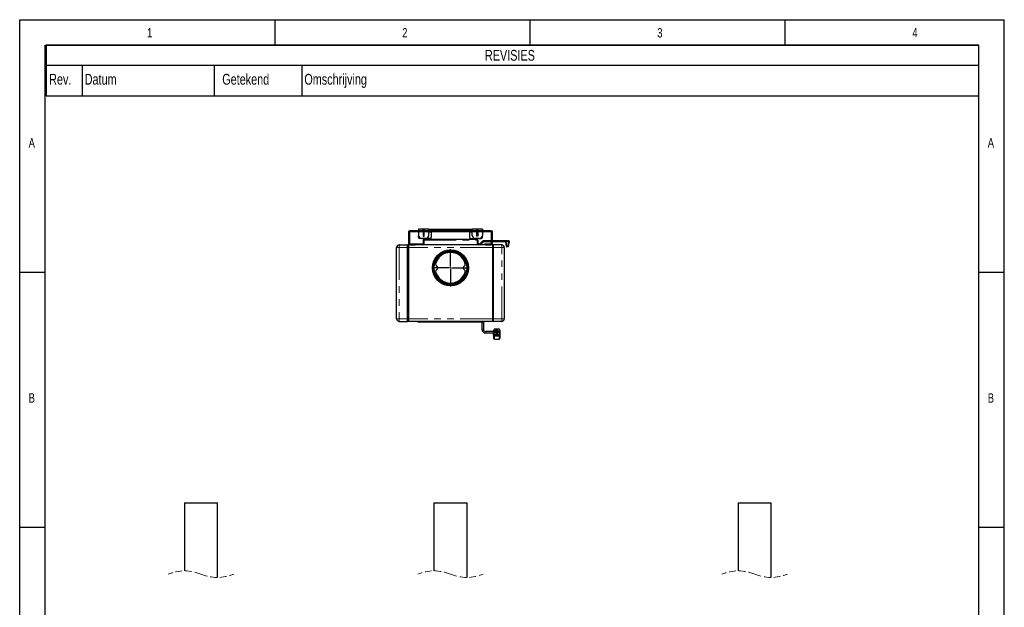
# Model space of a CAD drawing. Header units: millimetres. Extents: x 12 to 205, y 6 to 292.
# Tile 5 of 5: x 12 to 205, y 176 to 292. Entities that reach past the tile are written whole.
import ezdxf

# ---------------------------------------------------------------- set-up
doc = ezdxf.new("R2010")
doc.units = ezdxf.units.MM
doc.linetypes.add('HIDDEN', pattern=[1.905, 1.27, -0.635])
doc.linetypes.add('PHANTOM', pattern=[12.7, 6.35, -1.27, 1.27, -1.27, 1.27, -1.27])
doc.layers.add('FORMAT', color=7, linetype='Continuous')
doc.styles.add('SLDTEXTSTYLE0', font='TXT', dxfattribs={"width": 0.75})

# ---------------------------------------------------------------- blocks, each defined once
blk = doc.blocks.new('SW_TABLEANNOTATION_0')
at = {"layer": 'FORMAT', "color": 0}
for p, q in [((0, 0), (0, -9.94)), ((182.81, 0), (0, 0)), ((182.81, -9.94), (182.81, 0)), ((0, -3.94), (182.81, -3.94)), ((7.05, -3.94), (7.05, -9.94)), ((32.91, -3.94), (32.91, -9.94)), ((50.1, -3.94), (50.1, -9.94)), ((0, -9.94), (182.81, -9.94))]:
    blk.add_line(p, q, dxfattribs=at)
at = {"layer": 'FORMAT', "color": 0, "attachment_point": 1, "style": 'SLDTEXTSTYLE0'}
for s, insert, char_height in [('REVISIES', (86, -0.92), 2.117), ('Rev.', (0.58, -5.62), 2.117), ('Datum', (7.55, -5.62), 2.117), ('Getekend', (34.51, -5.62), 2.117), ('Omschrijving', (50.6, -5.62), 2.1167)]:
    blk.add_mtext(s, dxfattribs=dict(at, insert=insert, char_height=char_height))
blk = doc.blocks.new('SW_CENTERMARKSYMBOL_0')
at = {"layer": 'FORMAT', "color": 0}
for p, q in [((0, 0.25), (0, 3.65)), ((-0.25, 0), (-3.65, 0)), ((0, 0), (-0.125, 0)), ((0, 0), (0, 0.125)), ((0, 0), (0, -0.125)), ((0, 0), (0.125, 0)), ((0.25, 0), (3.65, 0)), ((0, -0.25), (0, -3.65))]:
    blk.add_line(p, q, dxfattribs=at)

msp = doc.modelspace()

# ---------------------------------------------------------------- linework, layer by layer
at = {"color": 7, "linetype": 'Continuous', "lineweight": 25}
for p, q in [((88.1876, 249.8222), (88.1876, 247.6722)), ((88.3876, 249.8222), (88.3876, 247.6722)), ((104.3876, 250.1222), (88.4876, 250.1222)), ((104.3876, 249.9222), (88.4876, 249.9222)), ((91.0751, 250.4222), (90.1876, 250.4222)), ((90.1876, 250.4222), (90.1876, 250.1222)), ((90.1876, 249.9222), (90.1876, 249.2222)), ((90.1876, 248.8722), (90.1876, 249.2222)), ((91.0751, 250.1222), (91.0751, 250.4222)), ((91.3001, 250.4222), (91.0751, 250.4222)), ((91.0751, 249.9222), (91.0751, 249.0472)), ((91.0751, 249.0472), (91.3001, 249.0472)), ((91.3001, 250.4222), (91.3001, 250.1222)), ((92.1876, 250.4222), (91.3001, 250.4222)), ((91.3001, 249.0472), (91.3001, 249.9222)), ((92.1876, 250.4222), (92.1876, 250.1222)), ((92.1876, 250.4222), (92.4876, 250.4222)), ((92.1876, 249.2222), (92.1876, 249.9222)), ((92.4876, 250.4222), (100.3876, 250.4222)), ((92.6876, 249.8222), (92.6876, 249.9222)), ((92.6876, 249.8222), (92.6876, 248.8722)), ((100.1876, 249.9222), (100.1876, 249.8222)), ((100.1876, 249.8222), (100.1876, 248.8722)), ((100.3876, 250.4222), (100.6876, 250.4222)), ((100.6876, 250.1222), (100.6876, 250.4222)), ((101.5751, 250.4222), (100.6876, 250.4222)), ((100.6876, 249.2222), (100.6876, 249.9222)), ((101.5751, 250.4222), (101.5751, 250.1222)), ((101.8001, 250.4222), (101.5751, 250.4222)), ((101.5751, 249.0472), (101.5751, 249.9222)), ((101.8001, 249.0472), (101.5751, 249.0472)), ((102.6876, 250.4222), (101.8001, 250.4222)), ((101.8001, 250.1222), (101.8001, 250.4222)), ((101.8001, 249.9222), (101.8001, 249.0472)), ((102.6876, 250.4222), (102.6876, 250.1222)), ((102.6876, 249.9222), (102.6876, 249.2222)), ((102.6876, 248.8722), (102.6876, 249.2222)), ((104.4876, 247.6722), (104.4876, 249.8222)), ((104.6876, 247.6722), (104.6876, 249.8222)), ((86.3876, 247.3722), (88.0376, 247.3722)), ((88.0376, 246.8722), (88.0376, 247.3722)), ((88.0376, 247.3722), (88.1376, 247.2722)), ((88.1376, 247.2722), (88.1376, 246.8722)), ((104.6876, 247.3722), (88.1876, 247.3722)), ((88.1876, 247.3722), (88.1876, 246.8722)), ((88.4876, 247.5722), (89.5876, 247.5722)), ((88.4876, 247.3722), (89.5876, 247.3722)), ((89.5876, 247.5722), (89.6876, 247.5722)), ((89.6876, 247.5722), (89.6876, 247.3722)), ((91.0742, 247.5222), (89.6876, 247.5222)), ((90.7876, 248.6222), (90.4376, 248.6222)), ((90.4376, 247.3722), (90.4376, 247.4722)), ((90.4376, 247.4722), (90.5376, 247.4722)), ((90.5376, 247.4722), (90.9876, 247.4722)), ((91.5876, 248.6222), (90.7876, 248.6222)), ((91.0876, 248.2722), (91.1876, 248.2722)), ((91.0876, 248.2722), (91.0876, 247.5722)), ((91.0876, 247.5722), (91.1876, 247.5722)), ((91.1911, 247.5222), (91.1813, 247.5222)), ((91.1876, 248.2722), (91.1876, 247.5722)), ((91.1911, 248.2722), (91.1911, 247.3722)), ((91.2876, 248.4722), (101.5876, 248.4722)), ((92.4376, 248.6222), (91.5876, 248.6222)), ((100.4376, 248.6222), (101.2876, 248.6222)), ((102.0876, 248.6222), (101.2876, 248.6222)), ((101.6841, 248.2722), (101.6841, 247.3722)), ((101.694, 247.5222), (101.6841, 247.5222)), ((101.7876, 248.2722), (101.6876, 248.2722)), ((101.6876, 248.2722), (101.6876, 247.5722)), ((101.7876, 247.5722), (101.6876, 247.5722)), ((101.7876, 248.2722), (101.7876, 247.5722)), ((102.1419, 247.5222), (101.801, 247.5222)), ((101.8876, 247.4722), (102.3376, 247.4722)), ((102.0876, 248.6222), (102.4376, 248.6222)), ((102.1419, 247.5222), (102.1669, 247.5222)), ((102.1669, 247.5222), (102.1669, 247.4722)), ((102.2023, 247.5368), (102.729, 248.0636)), ((102.3376, 247.4722), (102.4376, 247.4722)), ((102.3497, 247.4722), (102.8351, 247.9575)), ((102.4376, 247.4722), (102.4376, 247.3722)), ((104.4876, 248.1222), (102.8705, 248.1222)), ((104.4876, 247.9722), (102.8705, 247.9722)), ((103.1876, 247.3722), (103.1876, 247.5722)), ((103.1876, 247.5722), (103.2876, 247.5722)), ((103.2876, 247.5722), (104.3876, 247.5722)), ((103.2876, 247.3722), (104.3876, 247.3722)), ((107.8876, 248.1222), (104.6876, 248.1222)), ((107.8876, 247.9722), (104.6876, 247.9722)), ((104.6876, 247.3722), (104.6876, 246.8722)), ((104.8376, 247.3722), (104.7376, 247.2722)), ((104.7376, 246.8722), (104.7376, 247.2722)), ((104.8376, 247.3722), (104.8376, 246.8722)), ((106.4876, 247.3722), (104.8376, 247.3722)), ((107.4278, 247.0135), (107.2588, 247.9722)), ((107.3096, 247.9722), (107.4771, 247.0222)), ((107.8857, 247.9722), (107.3096, 247.9722)), ((107.7182, 247.0222), (107.8857, 247.9722)), ((107.9364, 247.9722), (107.7674, 247.0135)), ((107.8876, 247.9722), (107.8876, 248.1222)), ((107.8876, 248.1222), (107.9376, 248.1222)), ((107.9376, 247.9722), (107.8876, 247.9722)), ((107.9376, 248.1222), (107.9376, 247.9722)), ((85.8876, 232.8722), (85.8876, 246.8722)), ((88.0376, 232.8722), (88.0376, 246.8722)), ((88.1876, 246.9222), (88.1376, 246.9222)), ((88.1376, 246.8722), (88.1376, 232.8722)), ((88.1876, 246.8722), (88.1876, 232.8722)), ((104.6876, 246.9222), (104.7376, 246.9222)), ((104.6876, 246.8722), (104.6876, 232.8722)), ((104.7376, 232.8722), (104.7376, 246.8722)), ((104.8376, 246.8722), (104.8376, 232.8722)), ((106.9876, 246.8722), (106.9876, 232.8722)), ((107.4771, 247.0222), (107.4449, 246.9839)), ((107.4771, 247.0222), (107.7182, 247.0222)), ((107.7182, 246.9722), (107.4771, 246.9722)), ((107.7182, 247.0222), (107.7503, 246.9839)), ((86.3876, 232.3722), (88.0376, 232.3722)), ((88.0376, 232.3722), (88.0376, 232.8722)), ((88.0376, 232.3722), (88.1376, 232.4722)), ((88.1376, 232.8722), (88.1376, 232.4722)), ((88.1876, 232.8222), (88.1376, 232.8222)), ((88.1876, 232.8722), (88.1876, 232.3722)), ((104.6876, 232.3722), (88.1876, 232.3722)), ((89.9626, 232.3722), (89.9626, 232.3222)), ((90.0626, 232.2222), (89.9626, 232.3222)), ((89.9626, 232.3222), (90.0876, 232.3222)), ((90.0876, 232.2222), (90.0626, 232.2222)), ((90.0876, 232.3222), (102.7876, 232.3222)), ((102.7876, 232.2222), (90.0876, 232.2222)), ((102.6076, 232.2222), (102.6076, 230.8222)), ((102.7876, 232.3222), (102.9126, 232.3222)), ((102.8126, 232.2222), (102.7876, 232.2222)), ((102.8126, 232.2222), (102.9126, 232.3222)), ((102.9076, 232.3172), (102.9076, 230.8222)), ((102.9126, 232.3722), (102.9126, 232.3222)), ((104.6876, 232.8722), (104.6876, 232.3722)), ((104.6876, 232.8222), (104.7376, 232.8222)), ((104.7376, 232.4722), (104.7376, 232.8722)), ((104.8376, 232.3722), (104.7376, 232.4722)), ((104.8376, 232.8722), (104.8376, 232.3722)), ((106.4876, 232.3722), (104.8376, 232.3722)), ((104.9726, 230.3722), (103.3576, 230.3722)), ((104.9726, 230.0722), (103.3576, 230.0722)), ((104.8976, 230.3722), (104.8976, 230.5826)), ((104.8976, 229.6419), (104.8976, 230.0722)), ((104.9476, 230.5896), (104.9476, 230.3722)), ((104.9476, 230.0722), (104.9476, 229.6488)), ((104.9726, 229.9249), (104.9726, 230.7171)), ((104.9726, 229.7231), (104.9726, 229.9249)), ((105.9226, 230.8661), (105.1226, 230.8661)), ((105.5717, 230.802), (105.1815, 230.4156)), ((105.1815, 230.2405), (105.3697, 230.0541)), ((105.2507, 230.3456), (105.2522, 230.3456)), ((105.6424, 230.732), (105.2522, 230.3456)), ((105.2522, 230.3105), (105.4404, 230.1241)), ((105.3551, 230.3841), (105.4931, 230.5208)), ((105.3551, 230.272), (105.4223, 230.2054)), ((105.4029, 229.924), (105.7931, 230.3104)), ((105.5497, 230.4648), (105.4117, 230.3281)), ((105.4789, 230.2614), (105.4117, 230.3281)), ((105.4736, 229.854), (105.8638, 230.2404)), ((105.4955, 230.1912), (105.6336, 230.3279)), ((105.6902, 230.2719), (105.5521, 230.1352)), ((105.5663, 230.3946), (105.6336, 230.3279)), ((105.7931, 230.3454), (105.6048, 230.5318)), ((105.6054, 230.5316), (105.6061, 230.5314)), ((105.6902, 230.3839), (105.6229, 230.4506)), ((105.8638, 230.4154), (105.6755, 230.6018)), ((106.0726, 230.7171), (106.0726, 229.9249)), ((106.0726, 229.9249), (106.0726, 229.7231)), ((106.0976, 229.6488), (106.0976, 230.5896)), ((106.1476, 230.5826), (106.1476, 229.6419)), ((104.8976, 229.6419), (104.8976, 229.0295)), ((105.0476, 229.5498), (105.9976, 229.5498)), ((105.9976, 229.4933), (105.0476, 229.4933)), ((105.0476, 228.881), (105.9976, 228.881)), ((105.1226, 229.5746), (105.9226, 229.5746)), ((106.1476, 229.6419), (106.1476, 229.0295)), ((44.2765, 196.8147), (44.2765, 183.4592)), ((44.2765, 196.8147), (50.7765, 196.8147)), ((50.7765, 182.1744), (50.7765, 196.8147)), ((93.1876, 196.8147), (93.1876, 183.4592)), ((93.1876, 196.8147), (96.4376, 196.8147)), ((96.4376, 196.8147), (99.6876, 196.8147)), ((99.6876, 182.1744), (99.6876, 196.8147)), ((152.821, 196.8147), (152.821, 183.4592)), ((152.821, 196.8147), (159.321, 196.8147)), ((159.321, 182.1744), (159.321, 196.8147))]:
    msp.add_line(p, q, dxfattribs=at)
at = {"color": 8, "linetype": 'PHANTOM', "lineweight": 18}
for p, q in [((88.3876, 249.8222), (88.1876, 249.8222)), ((88.4876, 250.1222), (88.4876, 249.9222)), ((91.0751, 249.8222), (91.3001, 249.8222)), ((92.1876, 249.8222), (92.6876, 249.8222)), ((92.4876, 250.4222), (92.4876, 250.1222)), ((100.1876, 249.8222), (100.6876, 249.8222)), ((100.3876, 250.1222), (100.3876, 250.4222)), ((101.5751, 249.8222), (101.8001, 249.8222)), ((104.3876, 249.9222), (104.3876, 250.1222)), ((104.6876, 249.8222), (104.4876, 249.8222)), ((86.3876, 247.3722), (86.3876, 246.8722)), ((88.1876, 247.6722), (88.3876, 247.6722)), ((88.4876, 247.5722), (88.4876, 247.3722)), ((89.5876, 247.3722), (89.5876, 247.5722)), ((90.5376, 247.4722), (90.5376, 247.3722)), ((90.9876, 247.3722), (90.9876, 247.4722)), ((91.1911, 248.2722), (101.6841, 248.2722)), ((101.8876, 247.4722), (101.8876, 247.3722)), ((102.1419, 247.4722), (102.1419, 247.5222)), ((102.3376, 247.3722), (102.3376, 247.4722)), ((103.2876, 247.5722), (103.2876, 247.3722)), ((104.3876, 247.3722), (104.3876, 247.5722)), ((104.4876, 247.6722), (104.6876, 247.6722)), ((106.4876, 246.8722), (106.4876, 247.3722)), ((86.3876, 246.8722), (85.8876, 246.8722)), ((86.3876, 246.8722), (86.3876, 232.8722)), ((86.3876, 246.8722), (88.0376, 246.8722)), ((88.0376, 246.8722), (88.1376, 246.8722)), ((88.1876, 246.7722), (88.1376, 246.7722)), ((104.6876, 246.8722), (88.1876, 246.8722)), ((104.6876, 246.7722), (104.7376, 246.7722)), ((104.8376, 246.8722), (104.7376, 246.8722)), ((106.4876, 246.8722), (104.8376, 246.8722)), ((106.4876, 246.8722), (106.9876, 246.8722)), ((106.4876, 232.8722), (106.4876, 246.8722)), ((86.3876, 232.8722), (85.8876, 232.8722)), ((86.3876, 232.8722), (88.0376, 232.8722)), ((86.3876, 232.8722), (86.3876, 232.3722)), ((88.0376, 232.8722), (88.1376, 232.8722)), ((88.1876, 232.9722), (88.1376, 232.9722)), ((104.6876, 232.8722), (88.1876, 232.8722)), ((90.0876, 232.3722), (90.0876, 232.3222)), ((90.0876, 232.2222), (90.0876, 232.3222)), ((102.7876, 232.3722), (102.7876, 232.3222)), ((102.7876, 232.2222), (102.7876, 232.3222)), ((104.6876, 232.9722), (104.7376, 232.9722)), ((104.8376, 232.8722), (104.7376, 232.8722)), ((106.4876, 232.8722), (104.8376, 232.8722)), ((106.4876, 232.8722), (106.9876, 232.8722)), ((106.4876, 232.3722), (106.4876, 232.8722)), ((102.9076, 230.8222), (102.6076, 230.8222)), ((103.3576, 230.3722), (103.3576, 230.0722)), ((104.8976, 230.5826), (104.9476, 230.5896)), ((105.0226, 230.7241), (105.0226, 229.9319)), ((105.1226, 230.8231), (105.1226, 230.8661)), ((105.9226, 230.8231), (105.1226, 230.8231)), ((105.1226, 229.7764), (105.1226, 229.8328)), ((105.1226, 229.8328), (105.9226, 229.8328)), ((105.9226, 229.7764), (105.1226, 229.7764)), ((105.1226, 229.7764), (105.1226, 229.5746)), ((105.9226, 230.8231), (105.9226, 230.8661)), ((105.9226, 229.7764), (105.9226, 229.8328)), ((105.9226, 229.5746), (105.9226, 229.7764)), ((106.0226, 229.9319), (106.0226, 230.7241)), ((106.1476, 230.5826), (106.0976, 230.5896)), ((104.8976, 229.6419), (104.9476, 229.6488)), ((105.0476, 229.4933), (105.0476, 229.5498)), ((105.0476, 229.4933), (105.0476, 228.881)), ((105.9976, 229.4933), (105.9976, 229.5498)), ((105.9976, 229.4933), (105.9976, 228.881)), ((106.1476, 229.6419), (106.0976, 229.6488))]:
    msp.add_line(p, q, dxfattribs=at)
at = {"color": 7, "linetype": 'Continuous', "lineweight": 25, "flags": 128}
for points in [[(104.9726, 230.7171), (104.9755, 230.7461), (104.9798, 230.7626)], [(104.9832, 229.87), (104.9755, 229.8959), (104.9726, 229.9249)], [(106.062, 230.772), (106.0697, 230.7461), (106.0726, 230.7171)], [(106.0726, 229.9249), (106.0697, 229.8959), (106.0654, 229.8794)]]:
    msp.add_lwpolyline(points, dxfattribs=at)
at = {"color": 7, "linetype": 'Continuous', "lineweight": 25}
for radius in [3.525, 3.4625, 3.25, 3.2]:
    msp.add_circle((96.4376, 242.8722), radius, dxfattribs=at)
for centre, radius, start, end in [((88.4876, 249.8222), 0.3, 90, 180), ((88.4876, 249.8222), 0.1, 90, 180), ((90.7876, 249.2222), 0.6, 180, 270), ((91.5876, 249.2222), 0.6, 270, 0), ((101.2876, 249.2222), 0.6, 180, 270), ((102.0876, 249.2222), 0.6, 270, 0), ((104.3876, 249.8222), 0.3, 0, 90), ((104.3876, 249.8222), 0.1, 0, 90), ((86.3876, 246.8722), 0.5, 90, 180), ((88.1876, 246.8722), 0.5, 90, 105.331915), ((88.4876, 247.6722), 0.3, 180, 270), ((88.4876, 247.6722), 0.1, 180, 270), ((90.4376, 248.8722), 0.25, 180, 270), ((90.3376, 248.8222), 0.15, 180, 241.491108), ((90.9876, 247.5722), 0.1, 270, 0), ((90.9876, 247.5722), 0.2, 270, 0), ((92.4376, 248.8722), 0.25, 270, 0), ((92.5376, 248.8222), 0.15, 298.508892, 0), ((100.4376, 248.8722), 0.25, 180, 270), ((100.3376, 248.8222), 0.15, 180, 241.491108), ((101.8876, 247.5722), 0.2, 180, 270), ((101.8876, 247.5722), 0.1, 180, 270), ((102.1669, 247.5722), 0.05, 270, 315), ((102.4376, 248.8722), 0.25, 270, 0), ((102.5376, 248.8222), 0.15, 298.508892, 0), ((102.8705, 247.9222), 0.2, 90, 135), ((102.8705, 247.9222), 0.05, 90, 135), ((104.3876, 247.6722), 0.1, 270, 0), ((104.3876, 247.6722), 0.3, 270, 0), ((104.6876, 246.8722), 0.5, 74.668085, 90), ((106.4876, 246.8722), 0.5, 0, 90), ((96.4376, 242.8722), 3, 14.78871, 165.21129), ((107.4771, 247.0222), 0.05, 190, 230), ((107.4771, 247.0222), 0.05, 230, 270), ((107.7182, 247.0222), 0.05, 270, 310), ((107.7182, 247.0222), 0.05, 310, 350), ((93.8996, 243.5422), 0.375, 165.21129, 243.302799), ((93.5626, 242.8722), 0.375, 296.697201, 63.302799), ((99.3126, 242.8722), 0.375, 116.697201, 243.302799), ((98.9757, 243.5422), 0.375, 296.697201, 14.78871), ((93.8996, 242.2021), 0.375, 116.697201, 194.78871), ((96.4376, 242.8722), 3, 194.78871, 345.21129), ((98.9757, 242.2021), 0.375, 345.21129, 63.302799), ((86.3876, 232.8722), 0.5, 180, 270), ((106.4876, 232.8722), 0.5, 270, 0), ((103.3576, 230.8222), 0.75, 180, 270), ((103.3576, 230.8222), 0.45, 180, 270), ((105.046, 230.5823), 0.1484, 119.640532, 179.87342), ((105.0461, 230.5895), 0.0985, 138.259926, 179.958651), ((105.1219, 229.7238), 0.1493, 180.281526, 270.278708), ((105.4051, 230.0891), 0.0498, 224.687195, 44.752252), ((105.4382, 229.889), 0.0498, 135.312985, 315.248171), ((105.4506, 230.2334), 0.0398, 224.69979, 44.700378), ((105.5238, 230.1632), 0.0398, 135.290453, 315.291179), ((105.5214, 230.4928), 0.0398, 315.290958, 135.290674), ((105.5946, 230.4226), 0.0398, 44.700802, 224.699367), ((105.607, 230.7669), 0.0498, 315.312553, 135.248), ((105.6402, 230.5668), 0.0498, 44.687865, 224.752198), ((105.9233, 229.7238), 0.1493, 269.721575, 359.718475), ((105.9992, 230.5823), 0.1484, 0.12658, 60.359468), ((105.9991, 230.5895), 0.0985, 0.04227, 41.740291), ((105.0469, 229.6426), 0.1493, 180.281537, 270.278987), ((105.0469, 229.0302), 0.1493, 180.281287, 270.278663), ((105.0471, 229.6493), 0.0995, 180.280762, 270.279907), ((105.9981, 229.6493), 0.0995, 269.720519, 359.718385), ((105.9983, 229.6426), 0.1493, 269.721013, 359.718463), ((105.9983, 229.0302), 0.1493, 269.721337, 359.718713)]:
    msp.add_arc(centre, radius, start, end, dxfattribs=at)
at = {"color": 8, "linetype": 'PHANTOM', "lineweight": 18}
for centre, radius, start, end in [((105.0104, 230.6291), 0.0958, 82.647491, 113.195824), ((105.0104, 229.8369), 0.0958, 82.644035, 113.20263), ((105.1221, 229.9261), 0.1498, 202.017216, 270.203226), ((105.1221, 230.7236), 0.0995, 89.720272, 179.719493), ((105.1221, 229.9324), 0.0995, 180.281372, 270.279725), ((105.5917, 230.041), 0.2222, 211.7746, 237.655056), ((105.7897, 230.7638), 0.3834, 219.331961, 231.249671), ((105.792, 230.4341), 0.3833, 219.329135, 231.252497), ((105.7583, 230.9168), 0.2191, 211.594061, 237.845362), ((105.9231, 230.7236), 0.0995, 0.280076, 90.279732), ((105.9231, 229.9324), 0.0995, 269.720271, 359.719059), ((105.923, 229.9263), 0.1499, 269.842626, 341.786909), ((106.0349, 230.6291), 0.0958, 66.804176, 97.352509), ((106.0349, 229.8369), 0.0958, 66.79737, 97.355965)]:
    msp.add_arc(centre, radius, start, end, dxfattribs=at)
at = {"color": 7, "linetype": 'HIDDEN', "lineweight": 18}
for centre, start, end in [((44.314, 175.1068), 67.380135, 112.619865), ((93.2251, 175.1068), 67.380135, 112.619865), ((152.8585, 175.1068), 67.380135, 112.619865), ((50.739, 190.5268), 247.380135, 292.619865), ((99.6501, 190.5268), 247.380135, 292.619865), ((159.2835, 190.5268), 247.380135, 292.619865)]:
    msp.add_arc(centre, 8.3525, start, end, dxfattribs=at)
at = {"color": 7, "linetype": 'Continuous', "lineweight": 25}
for points, knots in [([(91.0876, 248.2722), (91.0877, 248.2756), (91.0878, 248.2824), (91.0886, 248.2924), (91.0898, 248.3022), (91.0915, 248.3117), (91.0936, 248.321), (91.0961, 248.3299), (91.0989, 248.3386), (91.1021, 248.347), (91.1055, 248.355), (91.1092, 248.3628), (91.1132, 248.3701), (91.1173, 248.3772), (91.1217, 248.3839), (91.1262, 248.3904), (91.1308, 248.3964), (91.1356, 248.4022), (91.1404, 248.4076), (91.1453, 248.4128), (91.151, 248.4183), (91.1579, 248.4245), (91.1664, 248.4314), (91.1763, 248.4385), (91.1877, 248.4456), (91.2005, 248.4524), (91.2149, 248.4587), (91.2309, 248.4643), (91.2485, 248.4686), (91.2676, 248.4716), (91.2808, 248.472), (91.2876, 248.4722)], [0, 0, 0, 0, 0.030934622, 0.06133246, 0.091196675, 0.120530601, 0.149337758, 0.177621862, 0.205386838, 0.23263684, 0.259376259, 0.285609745, 0.311342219, 0.336578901, 0.361325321, 0.385587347, 0.409371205, 0.432683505, 0.455531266, 0.477921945, 0.499863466, 0.531332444, 0.566897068, 0.606572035, 0.650367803, 0.698292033, 0.750350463, 0.806547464, 0.866886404, 0.931369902, 1, 1, 1, 1]), ([(91.1876, 248.2722), (91.188, 248.2801), (91.1886, 248.2924), (91.193, 248.3033), (91.1945, 248.3072)], [0, 0, 0, 0, 0.64766415, 1, 1, 1, 1]), ([(91.2876, 248.4722), (91.2816, 248.4715), (91.2695, 248.4702), (91.2519, 248.4595), (91.235, 248.4424), (91.2197, 248.4196), (91.2089, 248.391), (91.2018, 248.3603), (91.1967, 248.328), (91.1934, 248.299), (91.1918, 248.2801), (91.1911, 248.2722)], [0, 0, 0, 0, 0.12344974, 0.25048886, 0.37327856, 0.50009988, 0.61341928, 0.73132781, 0.82837039, 0.92808284, 1, 1, 1, 1]), ([(101.6841, 248.2722), (101.6835, 248.2829), (101.6824, 248.3045), (101.6788, 248.3359), (101.6735, 248.3656), (101.6662, 248.3924), (101.6568, 248.4161), (101.6449, 248.436), (101.6315, 248.452), (101.6127, 248.4679), (101.5976, 248.4705), (101.5876, 248.4722)], [0, 0, 0, 0, 0.09663424, 0.19607261, 0.29271237, 0.39212994, 0.48937675, 0.58922896, 0.69174482, 0.79650996, 1, 1, 1, 1]), ([(101.5876, 248.4722), (101.5911, 248.4721), (101.5979, 248.472), (101.6079, 248.4712), (101.6176, 248.47), (101.6269, 248.4684), (101.6359, 248.4663), (101.6444, 248.464), (101.6526, 248.4614), (101.6604, 248.4585), (101.6678, 248.4555), (101.6747, 248.4523), (101.6813, 248.4489), (101.6876, 248.4455), (101.6934, 248.442), (101.6988, 248.4384), (101.704, 248.4349), (101.7087, 248.4314), (101.7131, 248.4279), (101.7172, 248.4245), (101.721, 248.4212), (101.7264, 248.4162), (101.7336, 248.4091), (101.7425, 248.399), (101.7511, 248.3877), (101.7593, 248.3751), (101.767, 248.3611), (101.7738, 248.3458), (101.7796, 248.3292), (101.784, 248.3112), (101.787, 248.2921), (101.7874, 248.2789), (101.7876, 248.2722)], [0, 0, 0, 0, 0.03477779, 0.06851656, 0.10121656, 0.13287804, 0.16350131, 0.1930867, 0.22163458, 0.24914536, 0.2756195, 0.30105753, 0.32546002, 0.34882766, 0.37116121, 0.39246154, 0.41272967, 0.43196677, 0.45017424, 0.4673537, 0.48350709, 0.49863677, 0.53824215, 0.58008121, 0.62420473, 0.67065596, 0.71947191, 0.77068443, 0.82432105, 0.8804057, 0.93895925, 1, 1, 1, 1]), ([(101.6822, 248.3031), (101.6831, 248.3009), (101.6869, 248.2913), (101.6873, 248.2805), (101.6876, 248.2722)], [0, 0, 0, 0, 0.23099754, 1, 1, 1, 1]), ([(105.1226, 230.8661), (105.117, 230.866), (105.1024, 230.8655), (105.0794, 230.8606), (105.0545, 230.8508), (105.0318, 230.8367), (105.0119, 230.8189), (104.9957, 230.7978), (104.985, 230.7788), (104.9815, 230.7665), (104.9804, 230.7627)], [0, 0, 0, 0, 0.09003859, 0.23123175, 0.37255014, 0.5138484, 0.65509474, 0.79626334, 0.93735076, 1, 1, 1, 1]), ([(105.1815, 230.4156), (105.1736, 230.4062), (105.158, 230.3877), (105.1457, 230.3527), (105.1435, 230.3143), (105.1543, 230.2739), (105.1724, 230.2517), (105.1815, 230.2405)], [0, 0, 0, 0, 0.18804, 0.37121744, 0.56210291, 0.77976601, 1, 1, 1, 1]), ([(105.2495, 230.3456), (105.2464, 230.3472), (105.2406, 230.3516), (105.2263, 230.3643), (105.2179, 230.3724), (105.202, 230.3888), (105.1946, 230.3969), (105.1843, 230.4095), (105.1815, 230.414), (105.1815, 230.4156)], [0, 0, 0, 0, 0.25, 0.25, 0.5, 0.5, 0.75, 0.75, 1, 1, 1, 1]), ([(105.1842, 230.2406), (105.1859, 230.2415), (105.1937, 230.2468), (105.2168, 230.2678), (105.2446, 230.2976), (105.2522, 230.3087), (105.2522, 230.3105)], [0.124996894, 0.124996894, 0.124996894, 0.124996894, 0.25, 0.5, 0.75, 0.999990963, 0.999990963, 0.999990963, 0.999990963]), ([(105.2522, 230.3456), (105.25, 230.3426), (105.2457, 230.3368), (105.2442, 230.3264), (105.2469, 230.3174), (105.2504, 230.3128), (105.2522, 230.3105)], [0, 0, 0, 0, 0.28534211, 0.55015334, 0.78172038, 1, 1, 1, 1]), ([(105.3551, 230.3841), (105.35, 230.3778), (105.3396, 230.3651), (105.331, 230.3405), (105.3311, 230.3129), (105.3411, 230.2892), (105.351, 230.277), (105.3551, 230.272)], [0, 0, 0, 0, 0.19444328, 0.39197076, 0.62007315, 0.84665661, 1, 1, 1, 1]), ([(105.4117, 230.328), (105.4073, 230.3225), (105.3946, 230.3083), (105.3717, 230.2856), (105.3593, 230.2752), (105.3551, 230.272)], [0.257494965, 0.257494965, 0.257494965, 0.257494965, 0.507494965, 0.757494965, 1, 1, 1, 1]), ([(105.6336, 230.3279), (105.638, 230.3311), (105.6506, 230.3419), (105.6736, 230.3646), (105.6859, 230.3785), (105.6902, 230.3839)], [0.257494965, 0.257494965, 0.257494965, 0.257494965, 0.507494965, 0.757494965, 1, 1, 1, 1]), ([(105.6902, 230.2719), (105.6953, 230.2782), (105.7056, 230.2908), (105.7142, 230.3155), (105.7141, 230.343), (105.7041, 230.3668), (105.6942, 230.379), (105.6902, 230.3839)], [0, 0, 0, 0, 0.1944408, 0.39196849, 0.62007113, 0.84664697, 1, 1, 1, 1]), ([(105.7931, 230.3104), (105.7934, 230.3108), (105.7942, 230.3116), (105.7956, 230.3135), (105.797, 230.3157), (105.7982, 230.3182), (105.7992, 230.3208), (105.7999, 230.3234), (105.8003, 230.3258), (105.8004, 230.3278), (105.8003, 230.3299), (105.7999, 230.3323), (105.7992, 230.3349), (105.7982, 230.3375), (105.797, 230.34), (105.7957, 230.3423), (105.7942, 230.3442), (105.7934, 230.345), (105.7931, 230.3454)], [0, 0, 0, 0, 0.05770623, 0.1175097, 0.1790425, 0.24194071, 0.30587723, 0.36943256, 0.43358728, 0.49831189, 0.56306755, 0.62855422, 0.69341956, 0.75750454, 0.82054926, 0.8822249, 0.94216527, 1, 1, 1, 1]), ([(105.8631, 230.2404), (105.8627, 230.2401), (105.8616, 230.2395), (105.854, 230.245), (105.8423, 230.255), (105.8284, 230.2682), (105.8145, 230.2825), (105.8028, 230.2957), (105.7947, 230.3061), (105.7936, 230.309), (105.7931, 230.3104)], [0, 0, 0, 0, 0.096654, 0.225706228, 0.354758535, 0.483809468, 0.612854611, 0.741907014, 0.870953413, 1, 1, 1, 1]), ([(105.8638, 230.4154), (105.8638, 230.4136), (105.8561, 230.4024), (105.8284, 230.3727), (105.8053, 230.3517), (105.7975, 230.3463), (105.7958, 230.3454)], [0, 0, 0, 0, 0.25, 0.5, 0.75, 0.874996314, 0.874996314, 0.874996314, 0.874996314]), ([(105.8638, 230.2404), (105.8665, 230.2432), (105.872, 230.2491), (105.8789, 230.2584), (105.885, 230.2684), (105.8903, 230.2791), (105.8945, 230.2904), (105.8978, 230.3022), (105.8998, 230.3146), (105.9006, 230.3275), (105.8999, 230.3406), (105.8979, 230.3532), (105.8946, 230.3652), (105.8903, 230.3766), (105.8851, 230.3873), (105.8789, 230.3973), (105.872, 230.4067), (105.8665, 230.4126), (105.8638, 230.4154)], [0, 0, 0, 0, 0.05770623, 0.1175097, 0.1790425, 0.24194071, 0.30587723, 0.36943256, 0.43358728, 0.49831189, 0.56306755, 0.62855422, 0.69341956, 0.75750454, 0.82054926, 0.8822249, 0.94216527, 1, 1, 1, 1]), ([(106.0614, 230.7722), (106.0598, 230.7763), (106.0552, 230.7887), (106.0429, 230.8072), (106.0252, 230.827), (106.004, 230.8432), (105.9803, 230.8555), (105.9553, 230.8633), (105.9357, 230.866), (105.925, 230.8661), (105.9226, 230.8661)], [0, 0, 0, 0, 0.07426378, 0.22303942, 0.37186064, 0.52076793, 0.6697637, 0.81886512, 0.96039648, 1, 1, 1, 1])]:
    msp.add_open_spline(points, degree=3, knots=knots, dxfattribs=at)
for points in [[(105.358, 230.3804), (105.357, 230.3817), (105.356, 230.3829), (105.3551, 230.3841)], [(105.3671, 230.3702), (105.3637, 230.3738), (105.3607, 230.3773), (105.358, 230.3804)], [(105.3776, 230.3591), (105.3739, 230.3628), (105.3704, 230.3666), (105.3671, 230.3702)], [(105.3888, 230.348), (105.3851, 230.3515), (105.3813, 230.3553), (105.3776, 230.3591)], [(105.398, 230.3394), (105.3951, 230.342), (105.392, 230.3449), (105.3888, 230.348)], [(105.4101, 230.3292), (105.4068, 230.3318), (105.4026, 230.3352), (105.398, 230.3394)], [(105.4117, 230.3281), (105.4111, 230.3284), (105.4106, 230.3288), (105.4101, 230.3292)], [(105.6336, 230.3279), (105.6341, 230.3273), (105.6346, 230.3266), (105.6352, 230.3259)], [(105.6352, 230.3259), (105.6385, 230.3219), (105.6426, 230.3172), (105.6472, 230.3123)], [(105.6472, 230.3123), (105.6501, 230.3091), (105.6532, 230.3058), (105.6564, 230.3026)], [(105.6564, 230.3026), (105.6601, 230.2988), (105.6639, 230.295), (105.6677, 230.2915)], [(105.6677, 230.2915), (105.6713, 230.288), (105.6749, 230.2847), (105.6781, 230.2818)], [(105.6781, 230.2818), (105.6815, 230.2788), (105.6846, 230.2762), (105.6872, 230.2741)], [(105.6872, 230.2741), (105.6882, 230.2733), (105.6892, 230.2726), (105.6902, 230.2719)]]:
    msp.add_open_spline(points, degree=3, dxfattribs=at)
at = {"color": 8, "linetype": 'PHANTOM', "lineweight": 18}
for points in [[(105.3761, 230.0565), (105.372, 230.0536), (105.3697, 230.0527), (105.3697, 230.0541)], [(105.3978, 230.0752), (105.3933, 230.0709), (105.389, 230.067), (105.3852, 230.0637)], [(105.405, 230.0822), (105.4026, 230.0798), (105.4002, 230.0774), (105.3978, 230.0752)], [(105.4123, 230.0895), (105.4099, 230.087), (105.4075, 230.0846), (105.405, 230.0822)], [(105.4249, 230.103), (105.4211, 230.0987), (105.4168, 230.0941), (105.4123, 230.0895)], [(105.4308, 230.2122), (105.4346, 230.2154), (105.4389, 230.2193), (105.4434, 230.2236)], [(105.434, 230.1138), (105.4381, 230.1191), (105.4404, 230.1227), (105.4404, 230.1241)], [(105.4506, 230.2306), (105.4482, 230.2282), (105.4458, 230.2258), (105.4434, 230.2236)], [(105.4579, 230.2379), (105.4555, 230.2354), (105.4531, 230.233), (105.4506, 230.2306)], [(105.4579, 230.2379), (105.4624, 230.2425), (105.4667, 230.2472), (105.4705, 230.2514)], [(105.5873, 230.4128), (105.5828, 230.4085), (105.5785, 230.4046), (105.5747, 230.4014)], [(105.5873, 230.4128), (105.5897, 230.415), (105.5922, 230.4174), (105.5946, 230.4198)], [(105.5946, 230.4198), (105.597, 230.4222), (105.5994, 230.4246), (105.6018, 230.4271)], [(105.6144, 230.4406), (105.6106, 230.4363), (105.6063, 230.4317), (105.6018, 230.4271)], [(105.6204, 230.5414), (105.6242, 230.5447), (105.6285, 230.5486), (105.6329, 230.5528)], [(105.6329, 230.5528), (105.6353, 230.5551), (105.6378, 230.5574), (105.6402, 230.5598)], [(105.6402, 230.5598), (105.6426, 230.5623), (105.645, 230.5647), (105.6474, 230.5672)], [(105.6474, 230.5672), (105.6519, 230.5718), (105.6562, 230.5764), (105.66, 230.5807)], [(105.6691, 230.5915), (105.6732, 230.5967), (105.6755, 230.6004), (105.6755, 230.6018)]]:
    msp.add_open_spline(points, degree=3, dxfattribs=at)
for points, knots in [([(105.3852, 230.0637), (105.3834, 230.0621), (105.38, 230.0594), (105.3773, 230.0573), (105.3761, 230.0565)], [0.194263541, 0.194263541, 0.194263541, 0.194263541, 0.254903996, 0.310640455, 0.310640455, 0.310640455, 0.310640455]), ([(105.4308, 230.2122), (105.4289, 230.2106), (105.4259, 230.208), (105.4233, 230.2061), (105.4223, 230.2054)], [0.20473922, 0.20473922, 0.20473922, 0.20473922, 0.265379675, 0.310640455, 0.310640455, 0.310640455, 0.310640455]), ([(105.434, 230.1138), (105.4328, 230.1123), (105.4301, 230.109), (105.4267, 230.1051), (105.4249, 230.103)], [0.689359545, 0.689359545, 0.689359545, 0.689359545, 0.745096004, 0.805736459, 0.805736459, 0.805736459, 0.805736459]), ([(105.4789, 230.2614), (105.478, 230.2601), (105.4754, 230.257), (105.4723, 230.2535), (105.4705, 230.2514)], [0.689359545, 0.689359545, 0.689359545, 0.689359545, 0.734620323, 0.795260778, 0.795260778, 0.795260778, 0.795260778]), ([(105.5663, 230.3946), (105.5673, 230.3953), (105.5698, 230.3972), (105.5729, 230.3998), (105.5747, 230.4014)], [0.689359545, 0.689359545, 0.689359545, 0.689359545, 0.734620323, 0.795260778, 0.795260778, 0.795260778, 0.795260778]), ([(105.6061, 230.5314), (105.6062, 230.5314), (105.6068, 230.5311), (105.6092, 230.5328), (105.6112, 230.5341)], [0, 0, 0, 0, 0.18053678, 1, 1, 1, 1]), ([(105.6112, 230.5341), (105.6124, 230.535), (105.6151, 230.537), (105.6185, 230.5398), (105.6204, 230.5414)], [0.689359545, 0.689359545, 0.689359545, 0.689359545, 0.745096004, 0.805736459, 0.805736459, 0.805736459, 0.805736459]), ([(105.6144, 230.4406), (105.6163, 230.4427), (105.6193, 230.4462), (105.6219, 230.4493), (105.6229, 230.4506)], [0.20473922, 0.20473922, 0.20473922, 0.20473922, 0.265379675, 0.310640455, 0.310640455, 0.310640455, 0.310640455]), ([(105.66, 230.5807), (105.6619, 230.5828), (105.6652, 230.5866), (105.668, 230.59), (105.6691, 230.5915)], [0.194263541, 0.194263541, 0.194263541, 0.194263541, 0.254903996, 0.310640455, 0.310640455, 0.310640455, 0.310640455])]:
    msp.add_open_spline(points, degree=3, knots=knots, dxfattribs=at)
at = {"layer": 'FORMAT'}
for p, q in [((12, 5.5106), (12, 291.5)), ((12, 291.5), (205, 291.5)), ((62, 291.5), (62, 286.5)), ((62, 291.5), (62, 286.5)), ((112, 291.5), (112, 286.5)), ((162, 291.5), (162, 286.5)), ((205, 5.5106), (205, 291.5)), ((17, 286.5), (200, 286.5)), ((17, 10.5106), (17, 286.5)), ((200, 10.5106), (200, 286.5)), ((12, 242), (17, 242)), ((200, 242), (205, 242)), ((12, 192), (17, 192)), ((200, 192), (205, 192))]:
    msp.add_line(p, q, dxfattribs=at)

# ---------------------------------------------------------------- block references
for name, p in [('SW_TABLEANNOTATION_0', (17.1945, 286.5)), ('SW_CENTERMARKSYMBOL_0', (96.4376, 242.8722))]:
    msp.add_blockref(name, p, dxfattribs=at)

# ---------------------------------------------------------------- texts
at = {"layer": 'FORMAT', "char_height": 1.8521, "attachment_point": 1, "style": 'SLDTEXTSTYLE0'}
for s, insert in [('1', (36.9669, 289.8641)), ('2', (86.9669, 289.8641)), ('3', (136.9669, 289.8641)), ('4', (186.9669, 289.8641)), ('A', (13.75, 268.2868)), ('A', (201.75, 268.2868)), ('B', (13.75, 218.2868)), ('B', (201.75, 218.2868))]:
    msp.add_mtext(s, dxfattribs=dict(at, insert=insert))

doc.saveas('drawing.dxf')
